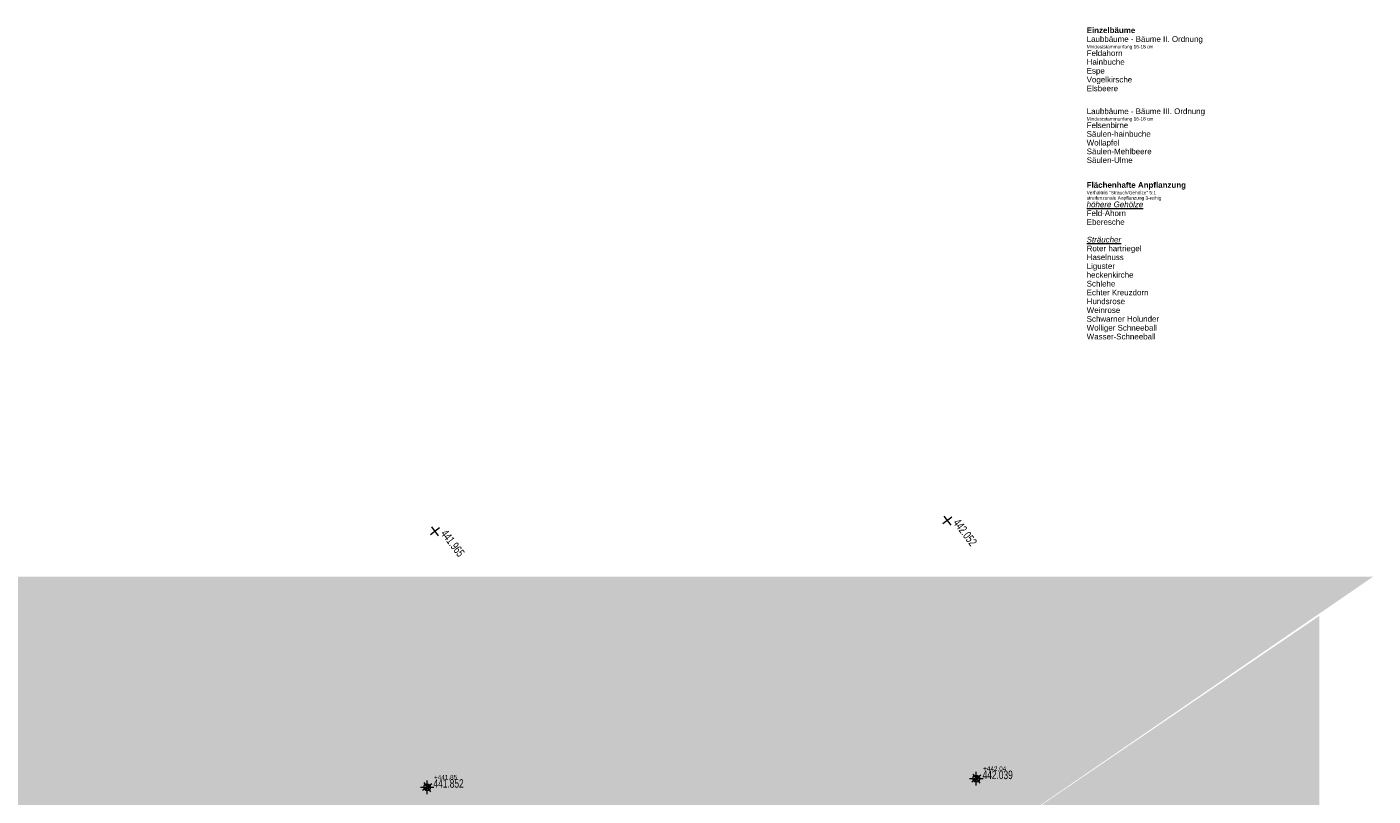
# Model space of a CAD drawing. Header units: metres. Extents: x -167 to 338, y -186 to 508.
# Tile 209 of 256: x 63 to 122, y 50 to 84. Entities that reach past the tile are written whole.
import ezdxf

# ---------------------------------------------------------------- set-up
doc = ezdxf.new("R2010")
doc.units = ezdxf.units.M
doc.header["$MEASUREMENT"] = 0
for name, color, linetype in [('60 Gelände 2D Übersicht', 7, 'Continuous'), ('90 Allgemein Beschriftung', 7, 'Continuous'), ('94 Genehmigungsplanung Bemaßung', 7, 'Continuous'), ('Beschriftung-Punkte', 7, 'Continuous'), ('BT-Gelaende', 7, 'Continuous')]:
    doc.layers.add(name, color=color, linetype=linetype)
doc.styles.add('ERSTELLTER_STIL_1', font='arial.ttf')
doc.styles.add('ERSTELLTER_STIL_2', font='arial.ttf')
doc.styles.add('ERSTELLTER_STIL_7', font='arial.ttf', dxfattribs={"width": 0.7})

# ---------------------------------------------------------------- blocks, each defined once
blk = doc.blocks.new('Kreuz_003')
at = {"layer": 'BT-Gelaende', "color": 30, "linetype": 'Continuous', "lineweight": 18, "true_color": 0xff7300}
for p, q in [((-0.5, 0), (0.5, 0)), ((0, 0.5), (0, -0.5))]:
    blk.add_line(p, q, dxfattribs=at)

msp = doc.modelspace()

# ---------------------------------------------------------------- hatches: boundary and pattern name
at = {"layer": '60 Gelände 2D Übersicht', "linetype": 'Continuous', "lineweight": 18, "true_color": 0x6d7e00}
for points in [[(2.009, 59.511), (17.341, 44), (58.162, 44), (58.162, 45.749), (101.67, 45.749), (121.706, 59.511)], [(101.67, 17.828), (101.67, 45.749), (119.339, 57.785), (119.339, 17.828), (108.047, 17.828), (102.437, 14.549), (101.67, 14.526)]]:
    msp.add_hatch(color=66, dxfattribs=at).paths.add_polyline_path(points)
at = {"layer": '94 Genehmigungsplanung Bemaßung', "linetype": 'Continuous', "lineweight": 13}
for points in [[(80.137, 50.257), (80.287, 50.257), (80.276, 50.314), (80.244, 50.363), (80.195, 50.395), (80.137, 50.407)], [(104.27, 50.636), (104.12, 50.636), (104.131, 50.578), (104.164, 50.53), (104.212, 50.497), (104.27, 50.486)], [(104.27, 50.636), (104.42, 50.636), (104.408, 50.693), (104.376, 50.742), (104.327, 50.774), (104.27, 50.786)], [(80.137, 50.257), (79.987, 50.257), (79.999, 50.199), (80.031, 50.151), (80.08, 50.118), (80.137, 50.107)]]:
    msp.add_hatch(color=7, dxfattribs=at).paths.add_polyline_path(points)

# ---------------------------------------------------------------- linework, layer by layer
at = {"layer": '94 Genehmigungsplanung Bemaßung', "color": 7, "linetype": 'Continuous', "lineweight": 13}
for p, q in [((104.27, 50.336), (104.27, 50.936)), ((80.137, 49.957), (80.137, 50.557)), ((103.97, 50.636), (104.57, 50.636)), ((79.837, 50.257), (80.437, 50.257))]:
    msp.add_line(p, q, dxfattribs=at)
for centre in [(80.137, 50.257), (104.27, 50.636)]:
    msp.add_circle(centre, 0.15, dxfattribs=at)

# ---------------------------------------------------------------- block references
at = {"layer": 'BT-Gelaende', "color": 30, "linetype": 'Continuous', "lineweight": 18, "true_color": 0xff7300, "xscale": 0.5, "yscale": 0.5, "rotation": 307.1573563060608}
for p in [(102.992, 61.98), (80.476, 61.506), (104.27, 50.636), (80.137, 50.257)]:
    msp.add_blockref('Kreuz_003', p, dxfattribs=at)

# ---------------------------------------------------------------- texts
at = {"layer": '90 Allgemein Beschriftung', "color": 7, "linetype": 'Continuous', "lineweight": 13, "char_height": 0.25, "attachment_point": 1}
for s, insert, line_spacing_factor, style in [('\\A1;{\\pql;\\fArial|b1|i0|c0|p0;\\W1.000000;Einzelbäume\\P\\pql;\\fArial|b0|i0|c0|p0;\\W1.000000;Laubbäume - Bäume II. Ordnung\\P\\pql;\\fArial|b0|i0|c0|p0;\\H0.600000x;\\W1.000000;Mindeststammunfang 16-18 cm\\P\\pql;\\fArial|b0|i0|c0|p0;\\H1.666667x;\\W1.000000;Feldahorn\\P\\pql;\\fArial|b0|i0|c0|p0;\\W1.000000;Hainbuche\\P\\pql;\\fArial|b0|i0|c0|p0;\\W1.000000;Espe\\P\\pql;\\fArial|b0|i0|c0|p0;\\W1.000000;Vogelkirsche\\P\\pql;\\fArial|b0|i0|c0|p0;\\W1.000000;Elsbeere}', (109.12, 83.662), 0.929301, 'ERSTELLTER_STIL_2'), ('\\A1;{\\pql;\\fArial|b0|i0|c0|p0;\\W1.000000;Laubbäume - Bäume III. Ordnung\\P\\pql;\\fArial|b0|i0|c0|p0;\\H0.600000x;\\W1.000000;Mindeststammunfang 16-18 cm\\P\\pql;\\fArial|b0|i0|c0|p0;\\H1.666667x;\\W1.000000;Felsenbirne\\P\\pql;\\fArial|b0|i0|c0|p0;\\W1.000000;Säulen-hainbuche\\P\\pql;\\fArial|b0|i0|c0|p0;\\W1.000000;Wollapfel\\P\\pql;\\fArial|b0|i0|c0|p0;\\W1.000000;Säulen-Mehlbeere\\P\\pql;\\fArial|b0|i0|c0|p0;\\W1.000000;Säulen-Ulme}', (109.12, 80.1), 0.920297, 'ERSTELLTER_STIL_1'), ('\\A1;{\\pql;\\fArial|b1|i0|c0|p0;\\W1.000000;Flächenhafte Anpflanzung\\P\\pql;\\fArial|b0|i0|c0|p0;\\H0.600000x;\\W1.000000;Verhältnis "Strauch/Gehölze" 5:1\\P\\pql;\\fArial|b0|i0|c0|p0;\\W1.000000;streifenzonale Anpflanzung 3-reihig\\P\\pql;\\fArial|b0|i1|c0|p0;\\L\\H1.666667x;\\W1.000000;\\Lhöhere Gehölze\\P\\pql;\\fArial|b0|i0|c0|p0;\\l\\W1.000000;\\lFeld-Ahorn\\P\\pql;\\fArial|b0|i0|c0|p0;\\W1.000000;Eberesche\\P\\pql;\\fArial|b0|i1|c0|p0;\\L\\W1.000000;\\L\\P\\pql;\\fArial|b0|i1|c0|p0;\\W1.000000;Sträucher\\P\\pql;\\fArial|b0|i0|c0|p0;\\l\\W1.000000;\\lRoter hartriegel\\P\\pql;\\fArial|b0|i0|c0|p0;\\W1.000000;Haselnuss\\P\\pql;\\fArial|b0|i0|c0|p0;\\W1.000000;Liguster\\P\\pql;\\fArial|b0|i0|c0|p0;\\W1.000000;heckenkirche\\P\\pql;\\fArial|b0|i0|c0|p0;\\W1.000000;Schlehe\\P\\pql;\\fArial|b0|i0|c0|p0;\\W1.000000;Echter Kreuzdorn\\P\\pql;\\fArial|b0|i0|c0|p0;\\W1.000000;Hundsrose\\P\\pql;\\fArial|b0|i0|c0|p0;\\W1.000000;Weinrose\\P\\pql;\\fArial|b0|i0|c0|p0;\\W1.000000;Schwarner Holunder\\P\\pql;\\fArial|b0|i0|c0|p0;\\W1.000000;Wolliger Schneeball\\P\\pql;\\fArial|b0|i0|c0|p0;\\W1.000000;Wasser-Schneeball}', (109.12, 76.859), 0.929711, 'ERSTELLTER_STIL_2')]:
    msp.add_mtext(s, dxfattribs=dict(at, insert=insert, line_spacing_factor=line_spacing_factor, style=style))
at = {"layer": '94 Genehmigungsplanung Bemaßung', "color": 7, "lineweight": 13, "char_height": 0.2, "attachment_point": 7, "style": 'ERSTELLTER_STIL_1'}
for s, insert in [('\\A1;{\\pql;\\fArial|b0|i0|c0|p0;\\W1.000000;+442,04}', (104.57, 50.936)), ('\\A1;{\\pql;\\fArial|b0|i0|c0|p0;\\W1.000000;+441,85}', (80.437, 50.557))]:
    msp.add_mtext(s, dxfattribs=dict(at, insert=insert))
at = {"layer": 'Beschriftung-Punkte', "color": 30, "linetype": 'Continuous', "lineweight": 18, "true_color": 0xff7300, "char_height": 0.375, "attachment_point": 1, "style": 'ERSTELLTER_STIL_7'}
for s, insert, rotation in [('\\A1;{\\pql;\\fArial|b0|i0|c0|p0;\\W0.700000; 441.965 }', (80.95, 61.709), 307.15736), ('\\A1;{\\pql;\\fArial|b0|i0|c0|p0;\\W0.700000; 442.052 }', (103.466, 62.183), 307.15736), ('\\A1;{\\pql;\\fArial|b0|i0|c0|p0;\\W0.700000; 442.039 }', (104.445, 50.987), 0.00005), ('\\A1;{\\pql;\\fArial|b0|i0|c0|p0;\\W0.700000; 441.852 }', (80.313, 50.608), 0.00005)]:
    msp.add_mtext(s, dxfattribs=dict(at, insert=insert, rotation=rotation))

doc.saveas('drawing.dxf')
